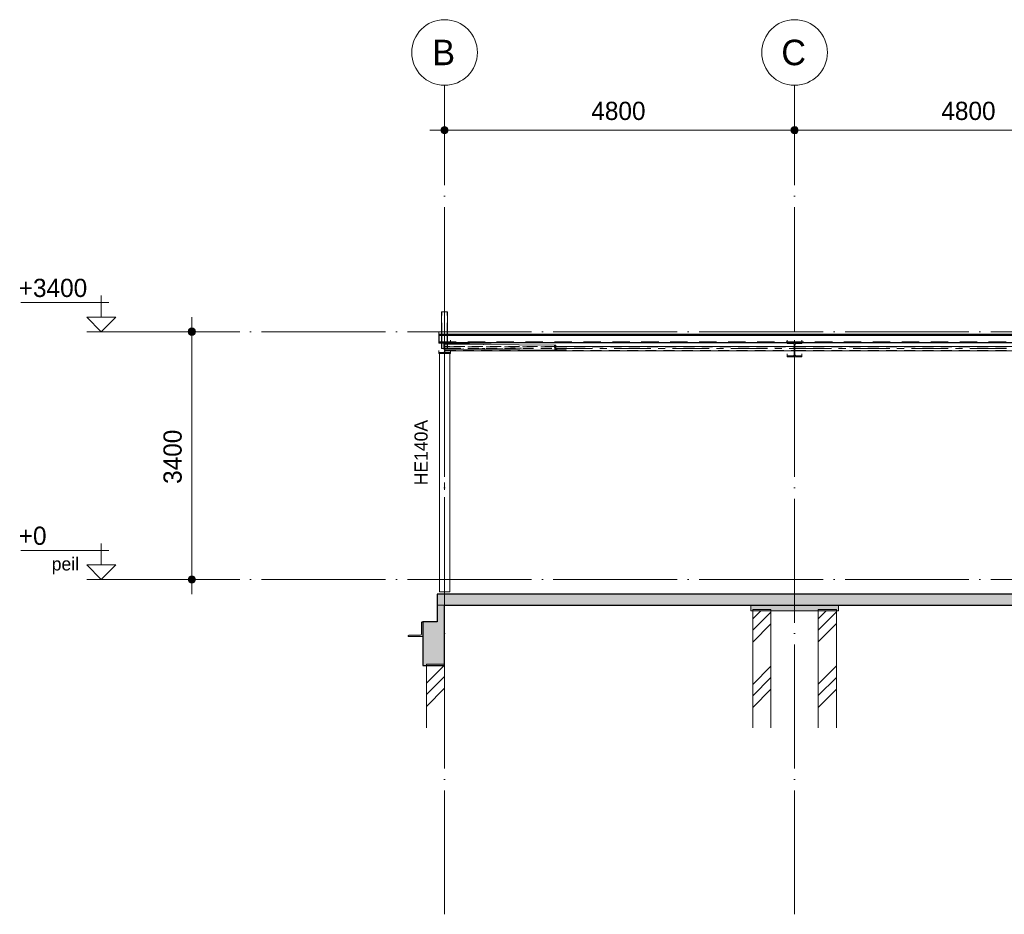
# Model space of a CAD drawing. Header units: millimetres. Extents: x -1359 to 538036, y -4592 to 9900.
# Tile 29 of 43: x 369278 to 382780, y -4592 to 7680. Entities that reach past the tile are written whole.
import ezdxf

# ---------------------------------------------------------------- set-up
doc = ezdxf.new("R2010")
doc.units = ezdxf.units.MM
for name, pattern in [('Overhead', [396.875, 238.125, -158.75]), ('WSP_hartlijn', [800, 500, -100, 100, -100]), ('WSP_hhidden', [250, 150, -100]), ('WSP_stramienlijn', [2000, 1700, -150, 0, -150])]:
    doc.linetypes.add(name, pattern=pattern)
for name, color, linetype, lineweight in [('00_algemeen - 0_18mm', 1, 'Continuous', 13), ('00_algemeen - hartlijn', 7, 'WSP_hartlijn', 13), ('00_algemeen - hhidden - 0_13mm', 7, 'WSP_hhidden', 13), ('00_algemeen - overhead', 7, 'Overhead', 13), ('00_maatvoering', 8, 'Continuous', 13), ('00_maatvoering-100', 8, 'Continuous', 13), ('07_stramien', 4, 'Continuous', 13), ('07_stramien - levels', 7, 'Continuous', 13), ('16_funderingsconstructies', 2, 'Continuous', 18), ('16_funderingsconstructies - voeten en balken -cut-', 3, 'Continuous', 25), ('17_paalfunderingen - prefab', 2, 'Continuous', 18), ('23_vloeren', 2, 'Continuous', 18), ('23_vloeren - hatch', 1, 'Continuous', 18), ('23_vloeren -cut-', 3, 'Continuous', 25), ('28_hoofddraagconstructies - kolommen en liggers', 1, 'Continuous', 13), ('28_hoofddraagconstructies - kolommen en liggers - staal', 1, 'Continuous', 13), ('28_hoofddraagconstructies - kolommen en liggers - staal -cut-', 2, 'Continuous', 13), ('28_hoofddraagconstructies - tags', 7, 'Continuous', 18)]:
    doc.layers.add(name, color=color, linetype=linetype, lineweight=lineweight)
doc.layers.add('16_funderingsconstructies - voeten en balken', color=2, linetype='Continuous')
doc.styles.add('Revittext', font='txt', dxfattribs={"height": 250})
doc.styles.add('Revittext_1', font='txt', dxfattribs={"height": 180})
doc.styles.add('Revittext_2', font='txt', dxfattribs={"height": 350})
doc.dimstyles.new('WSP_25_-_transparant', dxfattribs={"dimscale": 304.8, "dimtxt": 252.223969, "dimasz": 1.312336, "dimexe": 0.656168, "dimexo": 0.0625, "dimgap": 0.213255, "dimtad": 1, "dimdec": 0, "dimzin": 0, "dimdsep": 46, "dimtxsty": 'Revittext', "dimblk1": 'DOTSMALL', "dimblk2": 'DOTSMALL', "dimsah": 1, "dimcen": 0.09, "dimdle": 0.656168, "dimazin": 0, "dimtfac": 1, "dimtdec": 4, "dimtix": 1, "dimtmove": 0, "dimatfit": 3, "dimfxl": 0.656168, "dimfxlon": 1, "dimtvp": 1, "dimtolj": 1, "dimtzin": 0, "dimarcsym": 2})
pattern_1 = [(45, (9142.7, 0), (-449.01, 449.01), []), (45, (9301.45, 0), (0, 898.026), []), (45, (8983.95, 0), (0, 898.026), [])]

# ---------------------------------------------------------------- blocks, each defined once
blk = doc.blocks.new('28_WSP_SC_staal - HE v21-0 - HE140A - S235-V104-as 7')
at = {"layer": '00_algemeen - hartlijn'}
blk.add_line((9800, -170), (9800, 3101), dxfattribs=at)
at = {"layer": '28_hoofddraagconstructies - kolommen en liggers', "linetype": 'WSP_hhidden'}
blk.add_line((9800, 3101), (9800, 3115), dxfattribs=at)
blk = doc.blocks.new('17_WSP_FD_prefab - fundatiepaal v18-0 - 250x250-V92-as 7')
at = {"layer": '16_funderingsconstructies', "lineweight": 13}
h = blk.add_hatch(dxfattribs=at)
h.set_pattern_fill('FP_1', color=50, style=0, pattern_type=2)
h.set_pattern_definition(pattern_1)
h.paths.add_polyline_path([(9550, -2034), (9800, -2034), (9800, -1180), (9550, -1180)])
at = {"layer": '16_funderingsconstructies', "color": 135, "lineweight": 13}
for p in [(9550, -1180), (9800, -1160)]:
    blk.add_line(p, (9550, -1160), dxfattribs=at)
at = {"layer": '17_paalfunderingen - prefab', "color": 55}
for p, q in [((9550, -2034), (9550, -1180)), ((9800, -1180), (9800, -2034))]:
    blk.add_line(p, q, dxfattribs=at)
blk = doc.blocks.new('17_WSP_FD_prefab - fundatiepaal v18-0 - 250x250-1089444-as 7')
at = {"layer": '16_funderingsconstructies', "lineweight": 13}
h = blk.add_hatch(dxfattribs=at)
h.set_pattern_fill('FP_1', color=50, style=0, pattern_type=2)
h.set_pattern_definition(pattern_1)
h.paths.add_polyline_path([(15175, -2034), (15175, -430), (14925, -430), (14925, -2034)])
at = {"layer": '16_funderingsconstructies', "color": 135, "lineweight": 13}
for p, q in [((14925, -430), (14925, -410)), ((15175, -410), (14925, -410)), ((15175, -410), (15175, -430))]:
    blk.add_line(p, q, dxfattribs=at)
at = {"layer": '17_paalfunderingen - prefab', "color": 55}
for p, q in [((14925, -2034), (14925, -430)), ((15175, -430), (15175, -2034))]:
    blk.add_line(p, q, dxfattribs=at)
blk = doc.blocks.new('17_WSP_FD_prefab - fundatiepaal v18-0 - 250x250-V93-as 7')
at = {"layer": '16_funderingsconstructies', "lineweight": 13}
h = blk.add_hatch(dxfattribs=at)
h.set_pattern_fill('FP_1', color=50, style=0, pattern_type=2)
h.set_pattern_definition(pattern_1)
h.paths.add_polyline_path([(14275, -2034), (14275, -430), (14025, -430), (14025, -2034)])
at = {"layer": '16_funderingsconstructies', "color": 135, "lineweight": 13}
for p, q in [((14025, -430), (14025, -410)), ((14275, -410), (14025, -410)), ((14275, -410), (14275, -430))]:
    blk.add_line(p, q, dxfattribs=at)
at = {"layer": '17_paalfunderingen - prefab', "color": 55}
for p, q in [((14025, -2034), (14025, -430)), ((14275, -430), (14275, -2034))]:
    blk.add_line(p, q, dxfattribs=at)
blk = doc.blocks.new('28_WSP_SF_staal - HE v21-0 - HE200B-1328603-as 7')
at = {"layer": '28_hoofddraagconstructies - kolommen en liggers', "linetype": 'WSP_hhidden'}
blk.add_line((14600, 3283), (14600, 3253), dxfattribs=at)
blk = doc.blocks.new('28_WSP_SF_staal - RHS v18-0 - SHSC 60x60x4 - S275-1328984-as 7')
at = {"layer": '00_algemeen - hartlijn'}
for p, q in [((9803, 3168), (9871, 3168)), ((11327, 3168), (14595, 3168))]:
    blk.add_line(p, q, dxfattribs=at)
at = {"layer": '00_algemeen - hhidden - 0_13mm'}
for p, q in [((9803, 3142), (14595, 3142)), ((9840, 3194), (9870, 3194)), ((11326, 3194), (14595, 3194))]:
    blk.add_line(p, q, dxfattribs=at)
at = {"layer": '28_hoofddraagconstructies - kolommen en liggers', "linetype": 'WSP_hhidden'}
for p, q in [((9840, 3198), (9800, 3198)), ((9800, 3194), (9840, 3194)), ((9800, 3146), (9800, 3171)), ((9800, 3168), (9803, 3168)), ((9800, 3138), (9800, 3146)), ((9800, 3142), (9803, 3142)), ((9800, 3138), (9803, 3138)), ((11326, 3198), (9870, 3198)), ((9870, 3194), (11326, 3194)), ((9871, 3168), (11327, 3168)), ((14600, 3198), (14596, 3198)), ((14596, 3194), (14600, 3194)), ((14596, 3168), (14600, 3168)), ((14596, 3142), (14600, 3142)), ((14596, 3138), (14600, 3138)), ((14600, 3198), (14600, 3190)), ((14600, 3190), (14600, 3146)), ((14600, 3146), (14600, 3138))]:
    blk.add_line(p, q, dxfattribs=at)
at = {"layer": '28_hoofddraagconstructies - kolommen en liggers - staal'}
for p, q in [((9803, 3138), (14595, 3138)), ((9870, 3198), (9840, 3198)), ((14595, 3198), (11326, 3198))]:
    blk.add_line(p, q, dxfattribs=at)
blk = doc.blocks.new('28_WSP_SF_staal - RHS v18-0 - SHSC 60x60x4 - S275-V99-as 7')
at = {"layer": '00_algemeen - hartlijn'}
for p, q in [((14604, 3168), (17911, 3168)), ((19384, 3168), (19395, 3168))]:
    blk.add_line(p, q, dxfattribs=at)
at = {"layer": '00_algemeen - hhidden - 0_13mm'}
for p, q in [((14604, 3194), (17912, 3194)), ((14604, 3142), (19395, 3142)), ((19385, 3194), (19395, 3194))]:
    blk.add_line(p, q, dxfattribs=at)
at = {"layer": '28_hoofddraagconstructies - kolommen en liggers', "linetype": 'WSP_hhidden'}
for p, q in [((14604, 3198), (14600, 3198)), ((14600, 3190), (14600, 3198)), ((14600, 3194), (14604, 3194)), ((14600, 3146), (14600, 3190)), ((14600, 3168), (14604, 3168)), ((14600, 3138), (14600, 3146)), ((14600, 3142), (14604, 3142)), ((14600, 3138), (14604, 3138)), ((17911, 3168), (18846, 3168)), ((19385, 3198), (17912, 3198)), ((17912, 3194), (19385, 3194)), ((18852, 3168), (19384, 3168)), ((19400, 3198), (19396, 3198)), ((19396, 3194), (19400, 3194)), ((19396, 3168), (19399, 3168)), ((19396, 3142), (19400, 3142)), ((19396, 3138), (19400, 3138)), ((19400, 3198), (19400, 3190)), ((19400, 3190), (19400, 3146)), ((19400, 3146), (19400, 3138))]:
    blk.add_line(p, q, dxfattribs=at)
at = {"layer": '28_hoofddraagconstructies - kolommen en liggers - staal'}
for p, q in [((17912, 3198), (14604, 3198)), ((14604, 3138), (19395, 3138)), ((19395, 3198), (19385, 3198))]:
    blk.add_line(p, q, dxfattribs=at)
blk = doc.blocks.new('28_WSP_SF_staal - HFL v21-0 - Lequ 70x70x7-1325707-as 7')
at = {"layer": '28_hoofddraagconstructies - kolommen en liggers', "linetype": 'WSP_hhidden'}
blk.add_hatch(color=256, dxfattribs=at).paths.add_polyline_path([(11416, 3146), (11468, 3147), (11464, 3152), (11458, 3153), (11340, 3154), (11331, 3157), (11327, 3160), (11327, 3162), (11325, 3212), (11317, 3216), (11309, 3216), (11312, 3146)])
for p, q in [((9791, 3171), (9791, 3231)), ((9791, 3231), (9840, 3231)), ((9841, 3231), (9792, 3231)), ((9792, 3231), (9792, 3231)), ((9797, 3161), (9871, 3160))]:
    blk.add_line(p, q, dxfattribs=at)
at = {"layer": '28_hoofddraagconstructies - kolommen en liggers - staal'}
for p, q in [((9791, 3161), (9791, 3171)), ((9791, 3161), (9797, 3161)), ((9840, 3231), (11309, 3216)), ((11315, 3216), (9841, 3231)), ((9871, 3160), (11312, 3146)), ((11458, 3153), (11338, 3154))]:
    blk.add_line(p, q, dxfattribs=at)
at = {"layer": '28_hoofddraagconstructies - kolommen en liggers - staal -cut-'}
for p, q in [((11310, 3216), (11309, 3216)), ((11309, 3216), (11312, 3146)), ((11312, 3146), (11469, 3146)), ((11327, 3162), (11325, 3212)), ((11454, 3153), (11348, 3153)), ((11469, 3146), (11468, 3149))]:
    blk.add_line(p, q, dxfattribs=at)
at = {"layer": '28_hoofddraagconstructies - kolommen en liggers - staal -cut-', "flags": 128}
for points in [[(11325, 3212), (11325, 3212), (11324, 3213), (11323, 3214), (11322, 3215), (11320, 3215), (11319, 3216), (11317, 3216), (11315, 3216)], [(11338, 3154), (11336, 3155), (11333, 3156), (11331, 3157), (11329, 3159), (11327, 3160), (11327, 3162)], [(11348, 3153), (11344, 3153), (11340, 3154), (11338, 3154)], [(11468, 3149), (11468, 3149), (11468, 3150), (11467, 3151), (11465, 3152), (11464, 3152), (11462, 3153), (11460, 3153), (11458, 3153)]]:
    blk.add_lwpolyline(points, dxfattribs=at)
blk = doc.blocks.new('28_WSP_SF_staal - HFL v21-0 - Lequ 70x70x7-1325708-as 7')
at = {"layer": '28_hoofddraagconstructies - kolommen en liggers', "linetype": 'WSP_hhidden'}
for p, q in [((9790, 3232), (9788, 3232)), ((9788, 3232), (9788, 3171)), ((9840, 3233), (9789, 3232)), ((9791, 3162), (9823, 3161)), ((9792, 3178), (9792, 3227)), ((9819, 3168), (9798, 3169)), ((9827, 3168), (9822, 3168)), ((9829, 3161), (9830, 3161)), ((9830, 3161), (9830, 3163)), ((9831, 3161), (9830, 3161)), ((10315, 3168), (9834, 3161)), ((10855, 3176), (10321, 3168))]:
    blk.add_line(p, q, dxfattribs=at)
for centre, major_axis, start_param, end_param in [((9790, 3227), (-0.07, 4.5), 4.6875, 6.258297), ((9798, 3178), (-0.13, 9), 1.545908, 3.116704), ((9827, 3163), (-0.07, 4.5), 4.687501, 6.258297)]:
    blk.add_ellipse(centre, major_axis=major_axis, ratio=0.597003, start_param=start_param, end_param=end_param, dxfattribs=at)
at = {"layer": '28_hoofddraagconstructies - kolommen en liggers - staal'}
for p, q in [((10739, 3246), (9840, 3233)), ((9788, 3171), (9788, 3162)), ((9788, 3162), (9791, 3162))]:
    blk.add_line(p, q, dxfattribs=at)
blk = doc.blocks.new('28_WSP_SF_staal - HE v21-0 - HE160A-1325913-as 7')
at = {"layer": '28_hoofddraagconstructies - kolommen en liggers', "linetype": 'WSP_hhidden'}
blk.add_line((9800, 3283), (9800, 3253), dxfattribs=at)
blk = doc.blocks.new('28_WSP_SC_staal - RHS v18-0 - SHSC 80x80x4 - S275-1327947-as 7')
at = {"layer": '00_algemeen - hartlijn'}
blk.add_line((9800, 3373), (9800, 3670), dxfattribs=at)
at = {"layer": '00_algemeen - hhidden - 0_13mm'}
for p, q in [((9764, 3373), (9764, 3670)), ((9836, 3373), (9836, 3670)), ((9764, 3171), (9764, 3244)), ((9836, 3171), (9836, 3244))]:
    blk.add_line(p, q, dxfattribs=at)
at = {"layer": '28_hoofddraagconstructies - kolommen en liggers', "linetype": 'WSP_hhidden'}
for p, q in [((9764, 3244), (9764, 3373)), ((9800, 3283), (9800, 3373)), ((9800, 3171), (9800, 3253)), ((9836, 3244), (9836, 3373))]:
    blk.add_line(p, q, dxfattribs=at)
blk = doc.blocks.new('Level - Level _ description-214686-as 7')
at = {"layer": '07_stramien - levels'}
for p, q in [((5092, 200), (5092, 496)), ((3991, 400), (5195, 400)), ((4893, 200), (5092, 0)), ((4893, 200), (5291, 200)), ((5291, 200), (5092, 0)), ((5291, 0), (4893, 0))]:
    blk.add_line(p, q, dxfattribs=at)
blk = doc.blocks.new('Level - Level-3995-as 7')
at = {"layer": '07_stramien - levels'}
for p, q in [((3991, 3800), (5195, 3800)), ((5092, 3600), (5092, 3896)), ((4893, 3600), (5092, 3400)), ((4893, 3600), (5291, 3600)), ((5291, 3600), (5092, 3400)), ((5291, 3400), (4893, 3400))]:
    blk.add_line(p, q, dxfattribs=at)
blk = doc.blocks.new('Grid - Stramienbol 9_0mm-3500-as 7')
at = {"layer": '07_stramien'}
blk.add_circle((9800, 7230), 450, dxfattribs=at)
blk = doc.blocks.new('DIMBLOCK79-as 7')
at = {"layer": '00_maatvoering-100'}
h = blk.add_hatch(color=256, dxfattribs=at)
edge = h.paths.add_edge_path()
edge.add_arc((375104, 6165), 50, 0, 360)
h = blk.add_hatch(color=256, dxfattribs=at)
edge = h.paths.add_edge_path()
edge.add_arc((379904, 6165), 50, 0, 360)
for p, q in [((375104, 6365), (375104, 5965)), ((375104, 6165), (375104, 6365)), ((379904, 6365), (379904, 5965)), ((379904, 6165), (379904, 6365)), ((374904, 6165), (379904, 6165))]:
    blk.add_line(p, q, dxfattribs=at)
for centre in [(375104, 6165), (379904, 6165)]:
    blk.add_circle(centre, 50, dxfattribs=at)
at = {"layer": '00_maatvoering-100', "color": 0, "insert": (377116, 6554), "char_height": 250, "width": 931.29, "attachment_point": 1, "line_spacing_factor": 0.931288, "style": 'Revittext'}
blk.add_mtext('4800', dxfattribs=at)
blk = doc.blocks.new('_DotSmall')
at = {"color": 0, "linetype": 'ByBlock', "const_width": 0.5}
blk.add_lwpolyline([(-0.0625, 0, 1), (0.0625, 0, 1)], format="xyb", close=True, dxfattribs=at)
blk = doc.blocks.new('DIMBLOCK80-as 7')
at = {"layer": '00_maatvoering-100'}
h = blk.add_hatch(color=256, dxfattribs=at)
edge = h.paths.add_edge_path()
edge.add_arc((379904, 6165), 50, 0, 360)
h = blk.add_hatch(color=256, dxfattribs=at)
edge = h.paths.add_edge_path()
edge.add_arc((384704, 6165), 50, 0, 360)
for p, q in [((379904, 6365), (379904, 5965)), ((379904, 6165), (379904, 6365)), ((384704, 6365), (384704, 5965)), ((384704, 6165), (384704, 6365)), ((379904, 6165), (384704, 6165))]:
    blk.add_line(p, q, dxfattribs=at)
for centre in [(379904, 6165), (384704, 6165)]:
    blk.add_circle(centre, 50, dxfattribs=at)
at = {"layer": '00_maatvoering-100', "color": 0, "insert": (381916, 6554), "char_height": 250, "width": 931.29, "attachment_point": 1, "line_spacing_factor": 0.931288, "style": 'Revittext'}
blk.add_mtext('4800', dxfattribs=at)
blk = doc.blocks.new('DIMBLOCK83-as 7')
at = {"layer": '00_maatvoering-100'}
h = blk.add_hatch(color=256, dxfattribs=at)
edge = h.paths.add_edge_path()
edge.add_arc((371638, 3400), 50, 0, 360)
h = blk.add_hatch(color=256, dxfattribs=at)
edge = h.paths.add_edge_path()
edge.add_arc((371638, 0), 50, 0, 360)
for p, q in [((371638, 3600), (371638, -200)), ((371838, 3400), (371438, 3400)), ((371638, 3400), (371838, 3400)), ((371838, 0), (371438, 0)), ((371638, 0), (371838, 0))]:
    blk.add_line(p, q, dxfattribs=at)
for centre in [(371638, 3400), (371638, 0)]:
    blk.add_circle(centre, 50, dxfattribs=at)
at = {"layer": '00_maatvoering-100', "color": 0, "insert": (371249, 1312), "char_height": 250, "width": 931.29, "attachment_point": 1, "rotation": 90, "line_spacing_factor": 0.931288, "style": 'Revittext'}
blk.add_mtext('3400', dxfattribs=at)

msp = doc.modelspace()

# ---------------------------------------------------------------- hatches: boundary and pattern name
at = {"layer": '16_funderingsconstructies - voeten en balken'}
for points in [[(375104.1, -1180), (375104.1, -350), (375004.1, -350), (375004.1, -580), (374804.1, -580), (374804.1, -1180)], [(380504.1, -430), (380504.1, -350), (379304.1, -350), (379304.1, -430)]]:
    msp.add_hatch(color=90, dxfattribs=at).paths.add_polyline_path(points)
at = {"layer": '23_vloeren - hatch'}
msp.add_hatch(color=10, dxfattribs=at).paths.add_polyline_path([(394304.1, -350), (394404.1, -350), (394404.1, -200), (375004.1, -200), (375004.1, -350), (390274.8, -350)])
at = {"layer": '28_hoofddraagconstructies - kolommen en liggers - staal'}
for points in [[(375159.2, 3101.1), (375184.1, 3101.1), (375184.1, 3110.1), (375118.7, 3110.4), (375112.7, 3113.3), (375108.6, 3118.5), (375107.1, 3125.1), (375107.5, 3232.4), (375110.3, 3238.4), (375115.6, 3242.6), (375122.1, 3244.1), (375184.1, 3244.6), (375184.1, 3253.1), (375024.1, 3253.1), (375024.1, 3244.1), (375089.4, 3243.7), (375095.4, 3240.8), (375099.6, 3235.6), (375101.1, 3229.1), (375100.7, 3121.7), (375097.8, 3115.7), (375092.6, 3111.5), (375086.1, 3110.1), (375024.1, 3110.1), (375024.1, 3101.1), (375114.6, 3101.1)], [(379885.6, 3053), (380004.1, 3053), (380004.1, 3068), (379922.6, 3068.5), (379915.4, 3072), (379910.4, 3078.2), (379908.6, 3086.1), (379909, 3224.1), (379912.5, 3231.3), (379918.8, 3236.3), (379926.6, 3238.1), (380004.1, 3238.1), (380004.1, 3253.1), (379804.1, 3253.1), (379804.1, 3238.1), (379885.6, 3237.6), (379892.8, 3234.2), (379897.8, 3227.9), (379899.6, 3220.1), (379899.1, 3082), (379895.6, 3074.8), (379889.4, 3069.8), (379881.6, 3068), (379804.1, 3068), (379804.1, 3053), (379841, 3053)], [(374804.1, -780), (374804.1, -580), (374797.1, -580), (374790.7, -582.6), (374788.1, -589), (374788.1, -746), (374782.8, -758.7), (374770.1, -764), (374613.1, -764), (374606.7, -766.6), (374604.1, -773), (374604.1, -780)]]:
    msp.add_hatch(color=256, dxfattribs=at).paths.add_polyline_path(points)

# ---------------------------------------------------------------- linework, layer by layer
at = {"layer": '00_algemeen - 0_18mm'}
msp.add_line((375024.1, 3348.3), (394394.1, 3348.3), dxfattribs=at)
at = {"layer": '00_algemeen - overhead'}
msp.add_line((375024.1, 3261.9), (394394.1, 3261.9), dxfattribs=at)
at = {"layer": '07_stramien', "linetype": 'WSP_stramienlijn'}
for p, q in [((375104.1, -4592.4), (375104.1, 6779.8)), ((379904.1, -4592.4), (379904.1, 6779.8))]:
    msp.add_line(p, q, dxfattribs=at)
at = {"layer": '07_stramien - levels', "linetype": 'WSP_stramienlijn'}
for p, q in [((370594.7, 3400), (398540.3, 3400)), ((370594.7, 0), (398540.3, 0))]:
    msp.add_line(p, q, dxfattribs=at)
at = {"layer": '16_funderingsconstructies - voeten en balken', "color": 55, "lineweight": 18}
for p, q in [((375104.1, -350), (375004.1, -350)), ((379304.1, -350), (379304.1, -430)), ((380504.1, -430), (380504.1, -350)), ((380504.1, -430), (379304.1, -430))]:
    msp.add_line(p, q, dxfattribs=at)
at = {"layer": '16_funderingsconstructies - voeten en balken -cut-', "color": 8}
for p, q in [((375004.1, -350), (375004.1, -580)), ((375104.1, -1180), (375104.1, -350)), ((375004.1, -580), (374804.1, -580)), ((374804.1, -580), (374804.1, -1180)), ((374804.1, -1180), (375104.1, -1180))]:
    msp.add_line(p, q, dxfattribs=at)
at = {"layer": '23_vloeren'}
msp.add_line((375024.1, 3389.1), (375024.1, 3359.1), dxfattribs=at)
at = {"layer": '23_vloeren', "color": 55}
msp.add_line((375004.1, -350), (375104.1, -350), dxfattribs=at)
at = {"layer": '23_vloeren -cut-'}
for p, q in [((394394.1, 3359.1), (375024.1, 3359.1)), ((375024.1, 3359.1), (375024.1, 3251.1)), ((375024.1, 3251.1), (394394.1, 3251.1))]:
    msp.add_line(p, q, dxfattribs=at)
at = {"layer": '23_vloeren -cut-', "color": 8}
for p, q in [((394404.1, -200), (375004.1, -200)), ((375004.1, -200), (375004.1, -350)), ((375104.1, -350), (394304.1, -350))]:
    msp.add_line(p, q, dxfattribs=at)
at = {"layer": '28_hoofddraagconstructies - kolommen en liggers', "linetype": 'WSP_hhidden'}
for p, q in [((375064.1, 3373.3), (375064.1, 3244.1)), ((375144.1, 3244.1), (375144.1, 3373.3)), ((375184.1, 3283), (375184.1, 3253.1)), ((379804.1, 3253.1), (379804.1, 3283)), ((380004.1, 3283), (380004.1, 3253.1)), ((375034.1, 3114.7), (375174.1, 3114.7)), ((375034.1, 3101.1), (375034.1, 3114.7)), ((375107, 3171.4), (375101.1, 3171.4)), ((375174.1, 3114.7), (375174.1, 3101.1)), ((375184.1, 3140), (375184.1, 3138))]:
    msp.add_line(p, q, dxfattribs=at)
at = {"layer": '28_hoofddraagconstructies - kolommen en liggers - staal'}
for p, q in [((375064.1, 3670.1), (375064.1, 3373.3)), ((375064.1, 3670.1), (375072.1, 3670.1)), ((375072.1, 3670.1), (375136.1, 3670.1)), ((375136.1, 3670.1), (375144.1, 3670.1)), ((375144.1, 3373.3), (375144.1, 3670.1)), ((375064.1, 3244.1), (375064.1, 3171.4)), ((375144.1, 3171.4), (375144.1, 3244.1)), ((375024.1, 3140), (375024.1, 3110.1)), ((375072.1, 3171.4), (375064.1, 3171.4)), ((375101.1, 3171.4), (375072.1, 3171.4)), ((375136.1, 3171.4), (375107.1, 3171.4)), ((375144.1, 3171.4), (375136.1, 3171.4)), ((375184.1, 3138), (375184.1, 3110.1)), ((375034.1, -170), (375034.1, 3101.1)), ((375174.1, 3101.1), (375174.1, -170)), ((379804.1, 3098), (379804.1, 3068)), ((380004.1, 3098), (380004.1, 3068)), ((375174.1, -170), (375034.1, -170))]:
    msp.add_line(p, q, dxfattribs=at)
at = {"layer": '28_hoofddraagconstructies - kolommen en liggers - staal -cut-'}
for p, q in [((375024.1, 3253.1), (375024.1, 3244.1)), ((375184.1, 3253.1), (375024.1, 3253.1)), ((375024.1, 3244.1), (375086.1, 3244.1)), ((375122.1, 3244.1), (375184.1, 3244.1)), ((375184.1, 3244.1), (375184.1, 3253.1)), ((379804.1, 3253.1), (379804.1, 3238.1)), ((380004.1, 3253.1), (379804.1, 3253.1)), ((380004.1, 3238.1), (380004.1, 3253.1)), ((375086.1, 3110.1), (375024.1, 3110.1)), ((375024.1, 3110.1), (375024.1, 3101.1)), ((375101.1, 3229.1), (375101.1, 3125.1)), ((375107.1, 3125.1), (375107.1, 3229.1)), ((375184.1, 3110.1), (375122.1, 3110.1)), ((375184.1, 3101.1), (375184.1, 3110.1)), ((379804.1, 3238.1), (379881.6, 3238.1)), ((379899.6, 3220.1), (379899.6, 3086.1)), ((379908.6, 3086.1), (379908.6, 3220.1)), ((379926.6, 3238.1), (380004.1, 3238.1)), ((375024.1, 3101.1), (375184.1, 3101.1)), ((379881.6, 3068), (379804.1, 3068)), ((379804.1, 3068), (379804.1, 3053)), ((379804.1, 3053), (380004.1, 3053)), ((380004.1, 3068), (379926.6, 3068)), ((380004.1, 3053), (380004.1, 3068)), ((374788.1, -589), (374788.1, -746)), ((374804.1, -580), (374797.1, -580)), ((374804.1, -780), (374804.1, -580)), ((374604.1, -773), (374604.1, -780)), ((374604.1, -780), (374804.1, -780)), ((374770.1, -764), (374613.1, -764))]:
    msp.add_line(p, q, dxfattribs=at)
at = {"layer": '28_hoofddraagconstructies - kolommen en liggers - staal -cut-', "flags": 128}
for points in [[(375086.1, 3244.1), (375089.4, 3243.7), (375092.6, 3242.6), (375095.4, 3240.8), (375097.8, 3238.4), (375099.6, 3235.6), (375100.7, 3232.4), (375101.1, 3229.1)], [(375107.1, 3229.1), (375107.5, 3232.4), (375108.6, 3235.6), (375110.3, 3238.4), (375112.7, 3240.8), (375115.6, 3242.6), (375118.7, 3243.7), (375122.1, 3244.1)], [(375101.1, 3125.1), (375100.7, 3121.7), (375099.6, 3118.5), (375097.8, 3115.7), (375095.4, 3113.3), (375092.6, 3111.5), (375089.4, 3110.4), (375086.1, 3110.1)], [(375122.1, 3110.1), (375118.7, 3110.4), (375115.6, 3111.5), (375112.7, 3113.3), (375110.3, 3115.7), (375108.6, 3118.5), (375107.5, 3121.7), (375107.1, 3125.1)], [(379881.6, 3238.1), (379885.6, 3237.6), (379889.4, 3236.3), (379892.8, 3234.2), (379895.6, 3231.3), (379897.8, 3227.9), (379899.1, 3224.1), (379899.6, 3220.1)], [(379908.6, 3220.1), (379909, 3224.1), (379910.4, 3227.9), (379912.5, 3231.3), (379915.4, 3234.2), (379918.8, 3236.3), (379922.6, 3237.6), (379926.6, 3238.1)], [(379899.6, 3086.1), (379899.1, 3082), (379897.8, 3078.2), (379895.6, 3074.8), (379892.8, 3072), (379889.4, 3069.8), (379885.6, 3068.5), (379881.6, 3068)], [(379926.6, 3068), (379922.6, 3068.5), (379918.8, 3069.8), (379915.4, 3072), (379912.5, 3074.8), (379910.4, 3078.2), (379909, 3082), (379908.6, 3086.1)]]:
    msp.add_lwpolyline(points, dxfattribs=at)
at = {"layer": '28_hoofddraagconstructies - kolommen en liggers - staal -cut-'}
for centre, radius, start, end in [((374797.1, -589), 9, 90, 180), ((374613.1, -773), 9, 90, 180), ((374770.1, -746), 18, 270, 0)]:
    msp.add_arc(centre, radius, start, end, dxfattribs=at)

# ---------------------------------------------------------------- block references
at = {"layer": '07_stramien'}
for p in [(365304.1, 0), (370104.1, 0)]:
    msp.add_blockref('Grid - Stramienbol 9_0mm-3500-as 7', p, dxfattribs=at)
at = {"layer": '07_stramien - levels'}
for name in ['Level - Level-3995-as 7', 'Level - Level _ description-214686-as 7']:
    msp.add_blockref(name, (365304.1, 0), dxfattribs=at)
at = {"layer": '16_funderingsconstructies', "color": 135, "lineweight": 13}
for name in ['17_WSP_FD_prefab - fundatiepaal v18-0 - 250x250-V93-as 7', '17_WSP_FD_prefab - fundatiepaal v18-0 - 250x250-1089444-as 7', '17_WSP_FD_prefab - fundatiepaal v18-0 - 250x250-V92-as 7']:
    msp.add_blockref(name, (365304.1, 0), dxfattribs=at)
at = {"layer": '28_hoofddraagconstructies - kolommen en liggers', "linetype": 'WSP_hhidden'}
for name in ['28_WSP_SC_staal - RHS v18-0 - SHSC 80x80x4 - S275-1327947-as 7', '28_WSP_SF_staal - HFL v21-0 - Lequ 70x70x7-1325708-as 7', '28_WSP_SF_staal - HE v21-0 - HE160A-1325913-as 7', '28_WSP_SF_staal - HE v21-0 - HE200B-1328603-as 7', '28_WSP_SF_staal - HFL v21-0 - Lequ 70x70x7-1325707-as 7', '28_WSP_SF_staal - RHS v18-0 - SHSC 60x60x4 - S275-1328984-as 7', '28_WSP_SC_staal - HE v21-0 - HE140A - S235-V104-as 7', '28_WSP_SF_staal - RHS v18-0 - SHSC 60x60x4 - S275-V99-as 7']:
    msp.add_blockref(name, (365304.1, 0), dxfattribs=at)

# ---------------------------------------------------------------- texts
at = {"layer": '07_stramien', "char_height": 350, "attachment_point": 1, "style": 'Revittext_2'}
for s, insert, width in [('B', (374935.5, 7405.5), 400.844), ('C', (379722, 7405.5), 432.911)]:
    msp.add_mtext(s, dxfattribs=dict(at, insert=insert, width=width))
at = {"layer": '07_stramien - levels', "attachment_point": 1}
for s, insert, char_height, width, style in [('+3400', (369265, 4125.7), 250, 1178.481, 'Revittext'), ('+0', (369265, 725.7), 250, 481.012, 'Revittext'), ('peil', (369717.2, 304.4), 180, 440.928, 'Revittext_1')]:
    msp.add_mtext(s, dxfattribs=dict(at, insert=insert, char_height=char_height, width=width, style=style))
at = {"layer": '28_hoofddraagconstructies - tags', "lineweight": 13, "insert": (374691.7, 1293.2), "char_height": 180, "width": 1122.362, "attachment_point": 1, "rotation": 90, "style": 'Revittext_1', "bg_fill": 3, "box_fill_scale": 1.25, "bg_fill_color": 256, "bg_fill_true_color": 13158600, "bg_fill_transparency": 0}
msp.add_mtext('HE140A', dxfattribs=at)

# ---------------------------------------------------------------- dimensions: what is measured, and where the dimension line sits
at = {"layer": '00_maatvoering'}
for base, p1, p2, picture, middle in [((379904.1, 6165.5), (375104.1, 6365.5), (379904.1, 6365.5), 'DIMBLOCK79-as 7', (377504.1, 6358.1)), ((384704.1, 6165.5), (379904.1, 6365.5), (384704.1, 6365.5), 'DIMBLOCK80-as 7', (382304.1, 6358.1))]:
    dim = msp.add_linear_dim(base=base, p1=p1, p2=p2, dimstyle='WSP_25_-_transparant', override={"dimpost": '<>', "dimfxl": 4800}, dxfattribs=at)
    dim.commit()
    dim.dimension.update_dxf_attribs({"geometry": picture, "text_midpoint": middle})
dim = msp.add_linear_dim(base=(371637.6, 0), p1=(371837.6, 3400), p2=(371837.6, 0), angle=90, dimstyle='WSP_25_-_transparant', override={"dimpost": '<>', "dimfxl": 3400}, dxfattribs=at)
dim.commit()
dim.dimension.update_dxf_attribs({"geometry": 'DIMBLOCK83-as 7', "text_midpoint": (371444.9, 1700)})

doc.saveas('drawing.dxf')
